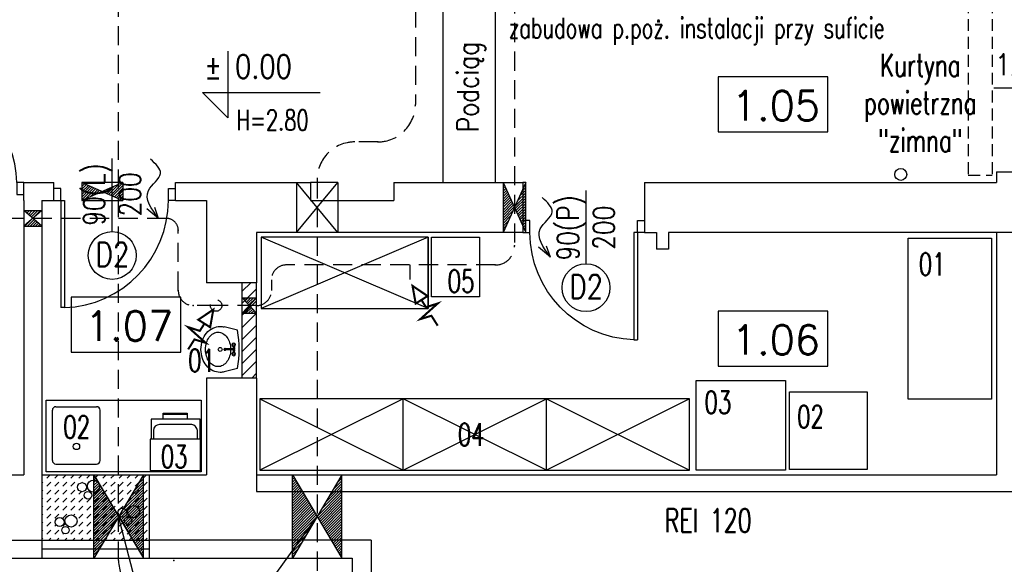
# Model space of a CAD drawing. Header units: millimetres. Extents: x 31969 to 285678, y -69766 to -1123.
# Tile 171 of 176: x 183471 to 184296, y -10680 to -10224. Entities that reach past the tile are written whole.
import ezdxf
from ezdxf.enums import TextEntityAlignment as Align
from ezdxf.lldxf.tags import DXFTag

# ---------------------------------------------------------------- set-up
doc = ezdxf.new("R2010")
doc.units = ezdxf.units.MM
doc.linetypes.add('HIDDEN', pattern=[0.375, 0.25, -0.125])
doc.linetypes.add('KRE_16_8', pattern=[24, 16, -8])
for name, color, linetype in [('a- wentylacja Łukasza 2', 118, 'Continuous'), ('a-biblioteka', 251, 'Continuous'), ('a-izolacja 1', 3, 'Continuous'), ('a-koty', 1, 'Continuous'), ('a-opis 1', 3, 'Continuous'), ('a-opis 3', 15, 'Continuous'), ('a-opis stolarki 1', 3, 'Continuous'), ('a-opis stolarki 2', 1, 'Continuous'), ('a-opis technologii 2', 12, 'Continuous'), ('a-przekrój 1', 3, 'Continuous'), ('a-przekrój 2', 251, 'Continuous'), ('a-przerywana', 250, 'HIDDEN'), ('a-stolarka drzwiowa', 3, 'Continuous'), ('a-stolarka okienna', 3, 'Continuous'), ('a-wyposażenie', 84, 'Continuous'), ('a-ściany działowe projektowane', 5, 'Continuous'), ('a-ściany istniejące murowane', 6, 'Continuous'), ('a-ściany nośne projektowane', 7, 'Continuous')]:
    doc.layers.add(name, color=color, linetype=linetype)
doc.styles.add('MAREK', font='simplex.shx')
doc.styles.add('RS01507', font='romans.shx', dxfattribs={"width": 0.7, "height": 0.15})
doc.styles.add('WYMIAR', font='romans.shx', dxfattribs={"width": 0.8})
doc.linetypes.add('BATTING', pattern='A,0.0001,-0.1,[134,ltypeshp.shx,S=0.1,R=0,X=-0.1,Y=0],-0.2,[134,ltypeshp.shx,S=0.1,R=180,X=0.1,Y=0],-0.1', length=0.4001)
tags = doc.linetypes.add('DASHED', pattern=[0.75, 0.5, -0.25]).pattern_tags.tags
tags[6:7] = [DXFTag(74, 4), DXFTag(75, 0), DXFTag(340, '0'), DXFTag(46, 1.0), DXFTag(50, 0.0), DXFTag(44, 0.0), DXFTag(45, 0.0)]
tags[4:5] = [DXFTag(74, 4), DXFTag(75, 0), DXFTag(340, '0'), DXFTag(46, 1.0), DXFTag(50, 0.0), DXFTag(44, 0.0), DXFTag(45, 0.0)]
pattern_1 = [(45, (40748.734, 0), (-1.122532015, 1.122532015), [])]

# ---------------------------------------------------------------- blocks, each defined once
blk = doc.blocks.new('A$C42BE72CD')
at = {"layer": 'a-stolarka drzwiowa'}
for p, q in [((6, 99.95), (0, 99.95)), ((6, 89.95), (6, 99.95)), ((96, 89.95), (96, 99.95)), ((96, 99.95), (102, 99.95)), ((0, 89.95), (6, 89.95)), ((6, 89.95), (9, 89.95)), ((6, 89.95), (6, 0)), ((9, 89.95), (9, 0)), ((102, 89.95), (96, 89.95)), ((9, 0), (6, 0))]:
    blk.add_line(p, q, dxfattribs=at)
at = {"layer": 'a-stolarka drzwiowa', "linetype": 'DASHED', "lineweight": 25, "ltscale": 20}
blk.add_arc((6, 89.95), 90, 271.91021, 0, dxfattribs=at)
blk = doc.blocks.new('A$C742963B9')
at = {"layer": 'a-stolarka drzwiowa'}
for p, q in [((6, 88.49), (0, 88.49)), ((6, 78.49), (6, 88.49)), ((86, 78.49), (86, 88.49)), ((86, 88.49), (92, 88.49)), ((0, 78.49), (6, 78.49)), ((86, 78.49), (83, 78.49)), ((83, 78.49), (83, 0)), ((92, 78.49), (86, 78.49)), ((86, 78.49), (86, 0)), ((83, 0), (86, 0))]:
    blk.add_line(p, q, dxfattribs=at)
at = {"layer": 'a-stolarka drzwiowa', "linetype": 'DASHED', "lineweight": 25, "ltscale": 20}
blk.add_arc((84.5, 78.49), 78.5, 180, 268.90511, dxfattribs=at)

msp = doc.modelspace()

# ---------------------------------------------------------------- hatches: boundary and pattern name
at = {"layer": 'a- wentylacja Łukasza 2'}
h = msp.add_hatch(dxfattribs=at)
h.set_pattern_fill('LINE', color=256, scale=0.5, angle=45)
h.set_pattern_definition(pattern_1)
h.paths.add_polyline_path([(183557.76, -10360.1), (183540.51, -10367.61), (183557.76, -10375.09)])
h.paths.add_polyline_path([(183523.26, -10360.11), (183523.26, -10375.11), (183540.51, -10367.6)])
h = msp.add_hatch(dxfattribs=at)
h.set_pattern_fill('LINE', color=256, scale=0.5, angle=45)
h.set_pattern_definition(pattern_1)
h.paths.add_polyline_path([(183885.79, -10381.1), (183876.29, -10360.1), (183876.29, -10402.1)])
h.paths.add_polyline_path([(183892.81, -10365.59), (183885.79, -10381.09), (183885.79, -10381.1), (183892.81, -10396.6)])
h.paths.add_polyline_path([(183895.29, -10360.1), (183892.81, -10365.59), (183892.81, -10392.1), (183895.29, -10392.1)])
h.paths.add_polyline_path([(183895.29, -10392.1), (183892.81, -10392.1), (183892.81, -10396.6), (183895.29, -10402.1)])
h = msp.add_hatch(dxfattribs=at)
h.set_pattern_fill('LINE', color=256, scale=0.5, angle=45)
h.set_pattern_definition([(45, (40228.734, -431.3933), (-1.122532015, 1.122532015), [])])
h.paths.add_polyline_path([(183474.81, -10383.7), (183482.31, -10390.2), (183489.81, -10383.7)])
h.paths.add_polyline_path([(183474.81, -10396.7), (183482.31, -10390.2), (183489.81, -10396.7)])
h = msp.add_hatch(dxfattribs=at)
h.set_pattern_fill('LINE', color=256, scale=0.5, angle=45)
h.set_pattern_definition([(45, (40411.734, -504.4617), (-1.122532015, 1.122532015), [])])
h.paths.add_polyline_path([(183657.81, -10456.76), (183663.81, -10463.26), (183669.81, -10456.76)])
h.paths.add_polyline_path([(183657.81, -10469.76), (183663.81, -10463.26), (183669.81, -10469.76)])
h = msp.add_hatch(dxfattribs=at)
h.set_pattern_fill('LINE', color=256, scale=0.5, angle=45)
h.set_pattern_definition([(45, (40762.373, -0.0014), (-1.122532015, 1.122532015), [])])
h.paths.add_polyline_path([(183574.89, -10675.1), (183574.89, -10605.1), (183554.14, -10640.1)])
h.paths.add_polyline_path([(183533.39, -10605.1), (183554.14, -10640.1), (183533.39, -10675.1)])
h = msp.add_hatch(dxfattribs=at)
h.set_pattern_fill('LINE', color=256, scale=0.5, angle=45)
h.set_pattern_definition(pattern_1)
h.paths.add_polyline_path([(183720.51, -10640.1), (183732.96, -10619.1), (183741.26, -10619.1), (183741.26, -10660.1), (183732.37, -10660.1)])
h.paths.add_polyline_path([(183699.76, -10660.1), (183699.76, -10619.1), (183708.06, -10619.1), (183720.51, -10640.1), (183708.66, -10660.1)])
h.paths.add_polyline_path([(183708.06, -10619.1), (183699.76, -10605.1), (183699.76, -10619.1)])
h.paths.add_polyline_path([(183699.76, -10675.1), (183708.66, -10660.1), (183699.76, -10660.1)])
h.paths.add_polyline_path([(183741.26, -10675.1), (183741.26, -10660.1), (183732.37, -10660.1)])
h.paths.add_polyline_path([(183741.26, -10619.1), (183741.26, -10605.1), (183732.96, -10619.1)])
at = {"layer": 'a-przekrój 2', "ltscale": 0.1}
h = msp.add_hatch(dxfattribs=at)
h.set_pattern_fill('LINE', color=256, scale=2.25, angle=45)
h.set_pattern_definition([(45, (40748.734, 0), (-5.05139407, 5.05139407), [])])
h.paths.add_polyline_path([(183657.81, -10524.1), (183669.81, -10524.1), (183669.81, -10444.1), (183657.81, -10444.1)])
at = {"layer": 'a-przekrój 2', "ltscale": 100}
h = msp.add_hatch(dxfattribs=at)
h.set_pattern_fill('DASH', color=256, scale=1.5, angle=45, style=0)
h.set_pattern_definition([(45, (41421.734, 0), (4e-16, 6.73519209), [4.7625, -4.7625])])
h.paths.add_polyline_path([(183579.81, -10605.1), (183564.3, -10605.1), (183564.3, -10631.68, -0.571043), (183571.85, -10636.13, -0.571043), (183564.3, -10640.59), (183564.3, -10641.48, -0.208613), (183565.31, -10643.8, -0.208613), (183564.3, -10646.12), (183564.3, -10660.1), (183579.81, -10660.1)])
h.paths.add_polyline_path([(183564.3, -10631.68), (183564.3, -10605.1), (183529.3, -10640.1), (183549.3, -10660.1), (183564.3, -10660.1), (183564.3, -10646.12, -0.654789), (183558.98, -10643.8, -0.654789), (183564.3, -10641.48), (183564.3, -10640.59, -0.27304), (183561.67, -10636.13, -0.27304)])
h.paths.add_polyline_path([(183561.01, -10637.02, -1), (183553.45, -10637.02, -1)], flags=16)
h.paths.add_polyline_path([(183564.3, -10605.1), (183529.3, -10605.1), (183529.3, -10611.25, -0.68768), (183538.17, -10614.65, -0.68768), (183529.3, -10618.05), (183529.3, -10619.26, -0.338581), (183531.64, -10622.32, -0.338581), (183529.3, -10625.37), (183529.3, -10640.1)])
h.paths.add_polyline_path([(183525.3, -10622.32, -0.49412), (183529.3, -10619.26), (183529.3, -10618.05, -0.185059), (183527.99, -10614.65, -0.185059), (183529.3, -10611.25), (183529.3, -10605.1), (183494.3, -10605.1), (183529.3, -10640.1), (183529.3, -10625.37, -0.49412)])
h.paths.add_polyline_path([(183519.77, -10615.54, -1), (183527.34, -10615.54, -1)], flags=16)
h.paths.add_polyline_path([(183494.3, -10605.1), (183494.3, -10660.1), (183509.3, -10660.1), (183529.3, -10640.1)])
h.paths.add_polyline_path([(183519.36, -10643.93, -1), (183509.18, -10643.93, -1)], flags=16)
h.paths.add_polyline_path([(183508.52, -10644.82, -1), (183500.96, -10644.82, -1)], flags=16)
h.paths.add_polyline_path([(183512.82, -10651.59, -1), (183506.49, -10651.59, -1)], flags=16)
h.paths.add_polyline_path([(183494.3, -10605.1), (183489.81, -10605.1), (183489.81, -10660.1), (183494.3, -10660.1)])
h.paths.add_polyline_path([(183529.3, -10640.1), (183509.3, -10660.1), (183529.3, -10660.1)], flags=17)
h.paths.add_polyline_path([(183529.3, -10640.1), (183529.3, -10660.1), (183549.3, -10660.1)], flags=17)

# ---------------------------------------------------------------- linework, layer by layer
at = {"layer": 'a- wentylacja Łukasza 2', "linetype": 'KRE_16_8'}
for p, q in [((183802.8, -9854.21), (183802.8, -10294.6)), ((183885.81, -10010.38), (183885.79, -10413.27)), ((183554.19, -10677.11), (183554.19, -10163.17)), ((183771.3, -10326.1), (183752.01, -10326.1)), ((183720.51, -10357.6), (183720.51, -10708.6)), ((183594.13, -10390.2), (183258.58, -10390.2)), ((183604.13, -10450.77), (183604.13, -10400.2)), ((183869.79, -10429.27), (183694.69, -10429.27)), ((183798.44, -10441.51), (183798.44, -10429.27)), ((183682.19, -10441.77), (183682.19, -10450.77)), ((183635.84, -10463.26), (183616.64, -10463.27)), ((183669.81, -10463.26), (183635.84, -10463.26))]:
    msp.add_line(p, q, dxfattribs=at)
at = {"layer": 'a- wentylacja Łukasza 2'}
for p, q in [((183523.26, -10360.1), (183523.26, -10375.1)), ((183523.26, -10360.1), (183557.76, -10375.1)), ((183557.76, -10360.1), (183523.26, -10375.1)), ((183557.76, -10360.1), (183523.26, -10360.1)), ((183557.76, -10360.1), (183557.76, -10375.09)), ((183737.76, -10402.1), (183703.26, -10360.1)), ((183703.26, -10360.1), (183703.26, -10402.1)), ((183703.26, -10402.1), (183737.76, -10360.1)), ((183737.76, -10360.1), (183714.81, -10360.1)), ((183737.76, -10360.1), (183737.76, -10402.1)), ((183876.29, -10360.1), (183876.29, -10402.1)), ((183895.29, -10360.1), (183876.29, -10402.1)), ((183876.29, -10360.1), (183895.29, -10402.1)), ((183895.29, -10360.1), (183892.81, -10360.1)), ((183895.29, -10402.1), (183895.29, -10360.1)), ((183523.26, -10375.1), (183557.76, -10375.09)), ((183474.81, -10383.7), (183489.81, -10383.7)), ((183489.81, -10383.7), (183474.81, -10396.7)), ((183489.81, -10396.7), (183474.81, -10383.7)), ((183474.81, -10396.7), (183489.81, -10396.7)), ((183657.81, -10456.76), (183669.81, -10456.76)), ((183669.81, -10456.76), (183657.81, -10469.76)), ((183669.81, -10469.76), (183657.81, -10456.76)), ((183657.81, -10469.76), (183669.81, -10469.76)), ((183533.39, -10605.1), (183574.89, -10675.1)), ((183533.39, -10675.1), (183533.39, -10605.1)), ((183574.89, -10605.1), (183533.39, -10675.1)), ((183574.89, -10675.1), (183574.89, -10605.1)), ((183699.76, -10605.1), (183741.26, -10675.1)), ((183699.76, -10675.1), (183699.76, -10605.1)), ((183741.26, -10605.1), (183699.76, -10675.1)), ((183741.26, -10675.1), (183741.26, -10605.1))]:
    msp.add_line(p, q, dxfattribs=at)
at = {"layer": 'a- wentylacja Łukasza 2', "linetype": 'DASHED', "ltscale": 0.009}
for p, q in [((183587.7, -10390.36), (183577.83, -10382.08)), ((183587.7, -10390.36), (183584.36, -10381.18)), ((183915.98, -10422.6), (183906.11, -10414.31)), ((183915.98, -10422.6), (183912.64, -10413.41))]:
    msp.add_line(p, q, dxfattribs=at)
at = {"layer": 'a- wentylacja Łukasza 2', "ltscale": 0.5, "const_width": 1.74}
for points in [[(183821.52, -10480.17), (183816.26, -10471.83), (183806.94, -10474.66), (183821.56, -10461.52), (183811.74, -10464.67), (183807.88, -10458.57), (183813.03, -10455.31), (183800.43, -10446.78), (183803.07, -10461.6), (183807.88, -10458.57)], [(183612.42, -10500.03), (183617.69, -10491.69), (183627.01, -10494.52), (183612.38, -10481.38), (183622.21, -10484.54), (183626.06, -10478.43), (183620.91, -10475.18), (183633.51, -10466.64), (183630.87, -10481.47), (183626.06, -10478.43)]]:
    msp.add_lwpolyline(points, dxfattribs=at)
at = {"layer": 'a- wentylacja Łukasza 2', "linetype": 'KRE_16_8'}
msp.add_circle((183635.84, -10463.27), 4.8, dxfattribs=at)
for centre, radius, start, end in [((183771.3, -10294.6), 31.5, 270, 0), ((183752.01, -10357.6), 31.5, 90, 180), ((183594.13, -10400.2), 10, 0, 90), ((183869.79, -10413.27), 16, 270, 0), ((183694.69, -10441.77), 12.5, 90, 180), ((183616.63, -10450.76), 12.5, 180.01204, 270.01204), ((183669.69, -10450.77), 12.5, 270, 0), ((183585.64, -10677.11), 31.5, 180, 270.54335)]:
    msp.add_arc(centre, radius, start, end, dxfattribs=at)
at = {"layer": 'a- wentylacja Łukasza 2', "linetype": 'DASHED', "ltscale": 0.009}
for points in [[(183587.7, -10390.36), (183579.14, -10366.83), (183589.2, -10352.47), (183580.87, -10340.57)], [(183915.98, -10422.6), (183907.42, -10399.06), (183917.47, -10384.7), (183909.14, -10372.8)]]:
    msp.add_spline(points, degree=3, dxfattribs=at)
at = {"layer": 'a- wentylacja Łukasza 2', "linetype": 'KRE_16_8'}
for p in [(183771.3, -10326.1), (183604.13, -10400.2), (183885.79, -10413.27), (183869.79, -10429.27), (183604.13, -10450.77), (183616.64, -10463.26), (183600.5, -10677.1)]:
    msp.add_point(p, dxfattribs=at)
at = {"layer": 'a-biblioteka', "linetype": 'DASHED', "lineweight": 25, "ltscale": 20}
for p, q in [((183825.81, -10201.1), (183825.81, -10360.1)), ((183869.81, -10201.1), (183869.81, -10360.1))]:
    msp.add_line(p, q, dxfattribs=at)
at = {"layer": 'a-izolacja 1'}
for p, q in [((183361.81, -10660.1), (183489.81, -10660.1)), ((183765.81, -10660.1), (183579.81, -10660.1)), ((183765.81, -10660.1), (183765.81, -11255.1)), ((183489.81, -10675.1), (183579.81, -10675.1))]:
    msp.add_line(p, q, dxfattribs=at)
at = {"layer": 'a-koty'}
msp.add_lwpolyline([(183645.74, -10249.9), (183645.74, -10305.78), (183624.51, -10284.55), (183723.16, -10284.55)], dxfattribs=at)
at = {"layer": 'a-opis 1', "ltscale": 40}
for q in [(183554.19, -10640.17), (183720.51, -10640.1)]:
    msp.add_line((183597.93, -10810.53), q, dxfattribs=at)
at = {"layer": 'a-opis 3'}
for points in [[(184148.34, -10271.54), (184056.43, -10271.54), (184056.43, -10317.78), (184148.34, -10317.78)], [(183606.32, -10456.2), (183514.41, -10456.2), (183514.41, -10502.44), (183606.32, -10502.44)], [(184148.34, -10467.93), (184056.43, -10467.93), (184056.43, -10514.17), (184148.34, -10514.17)]]:
    msp.add_lwpolyline(points, close=True, dxfattribs=at)
at = {"layer": 'a-opis stolarki 1'}
for p, q in [((184355.24, -10281.1), (184287.49, -10281.1)), ((183548.81, -10401.23), (183548.81, -10339.94)), ((183945.81, -10428.23), (183945.81, -10366.94))]:
    msp.add_line(p, q, dxfattribs=at)
at = {"layer": 'a-opis stolarki 2'}
for centre in [(183548.81, -10421.28), (183945.81, -10448.28)]:
    msp.add_circle(centre, 20.05, dxfattribs=at)
at = {"layer": 'a-przekrój 1', "ltscale": 100}
msp.add_circle((184209.53, -10353.34), 5, dxfattribs=at)
at = {"layer": 'a-przekrój 2', "linetype": 'BATTING', "ltscale": 15}
msp.add_line((183489.81, -10667.21), (183579.81, -10667.21), dxfattribs=at)
at = {"layer": 'a-przekrój 2'}
for centre, radius in [((183533.08, -10614.65), 5.09), ((183523.55, -10615.54), 3.78), ((183528.47, -10622.32), 3.17), ((183557.23, -10637.02), 3.78), ((183566.76, -10636.13), 5.09), ((183504.74, -10644.82), 3.78), ((183514.27, -10643.93), 5.09), ((183562.14, -10643.8), 3.17), ((183509.65, -10651.59), 3.17)]:
    msp.add_circle(centre, radius, dxfattribs=at)
at = {"layer": 'a-przerywana', "color": 3, "ltscale": 40}
for p, q in [((184266.03, -10208.1), (184266.03, -10354.1)), ((184286.03, -10208.1), (184286.03, -10354.1)), ((184266.03, -10354.1), (184286.03, -10354.1))]:
    msp.add_line(p, q, dxfattribs=at)
at = {"layer": 'a-stolarka okienna', "linetype": 'DASHED', "lineweight": 25, "ltscale": 20}
for p, q in [((184303.81, -10402.1), (184289.81, -10402.1)), ((183669.81, -10605.1), (183669.81, -10619.1)), ((183669.81, -10619.1), (184303.81, -10619.1))]:
    msp.add_line(p, q, dxfattribs=at)
at = {"layer": 'a-wyposażenie'}
for p, q in [((183813.58, -10465.86), (183673.58, -10405.86)), ((183673.58, -10405.86), (183673.58, -10465.86)), ((183813.58, -10405.86), (183673.58, -10405.86)), ((183813.58, -10405.86), (183673.58, -10465.86)), ((183813.58, -10465.86), (183813.58, -10405.86)), ((183813.58, -10405.86), (183813.58, -10465.86)), ((183673.58, -10465.86), (183813.58, -10465.86)), ((183653.66, -10484), (183642.49, -10481.2)), ((183643.46, -10499.42), (183643.02, -10499.42)), ((183643.46, -10500.69), (183643.02, -10500.69)), ((183650.64, -10499.63), (183643.46, -10499.63)), ((183650.64, -10500.49), (183643.46, -10500.49)), ((183650.2, -10497.17), (183650.02, -10499.63)), ((183650.02, -10500.49), (183650.2, -10502.94)), ((183651.08, -10497.17), (183651.27, -10499.63)), ((183651.27, -10500.49), (183651.08, -10502.94)), ((183653.66, -10516.11), (183642.49, -10518.91)), ((183493.4, -10602.6), (183493.4, -10542.6)), ((183493.4, -10542.6), (183623.4, -10542.6)), ((183623.4, -10542.6), (183623.4, -10602.6)), ((184032.6, -10541.36), (183672.6, -10541.36)), ((183672.6, -10541.36), (183672.6, -10601.36)), ((183792.6, -10541.36), (183672.6, -10601.36)), ((183672.6, -10541.36), (183792.6, -10601.36)), ((183792.6, -10601.36), (183792.6, -10541.36)), ((183912.6, -10601.36), (183792.6, -10541.36)), ((183792.6, -10601.36), (183912.6, -10541.36)), ((184032.6, -10541.36), (183912.6, -10601.36)), ((183912.6, -10541.36), (184032.6, -10601.36)), ((183912.6, -10601.36), (183912.6, -10541.36)), ((184032.6, -10601.36), (184032.6, -10541.36)), ((183498.65, -10593.16), (183498.65, -10551.07)), ((183501.65, -10548.07), (183535.65, -10548.07)), ((183538.65, -10593.16), (183538.65, -10551.07)), ((183622.38, -10558.43), (183581.38, -10558.43)), ((183581.38, -10558.43), (183581.38, -10575.3)), ((183591.56, -10558.43), (183591.56, -10553.43)), ((183591.56, -10553.43), (183611.56, -10553.43)), ((183591.56, -10554.43), (183611.56, -10554.43)), ((183611.56, -10553.43), (183611.56, -10558.43)), ((183622.38, -10575.3), (183622.38, -10558.43)), ((183583.38, -10568.07), (183583.38, -10575.3)), ((183615.38, -10563.07), (183588.38, -10563.07)), ((183620.38, -10575.3), (183620.38, -10568.07)), ((183622.66, -10575.3), (183580.46, -10575.3)), ((183580.46, -10575.3), (183580.46, -10601.52)), ((183622.66, -10601.52), (183622.66, -10575.3)), ((183501.65, -10596.16), (183535.65, -10596.16)), ((183580.46, -10601.52), (183622.66, -10601.52)), ((183672.6, -10601.36), (184032.6, -10601.36)), ((183623.4, -10602.6), (183493.4, -10602.6)), ((183623.4, -10602.6), (183493.4, -10602.6))]:
    msp.add_line(p, q, dxfattribs=at)
for points in [[(183856.43, -10405.86), (183856.43, -10455.86), (183816.43, -10455.86), (183816.43, -10405.86)], [(184285.63, -10406.81), (184285.63, -10541.81), (184215.63, -10541.81), (184215.63, -10406.81)], [(184037.98, -10526.22), (184112.98, -10526.22), (184112.98, -10601.22), (184037.98, -10601.22)], [(184116.4, -10535.63), (184181.4, -10535.63), (184181.4, -10600.63), (184116.4, -10600.63)]]:
    msp.add_lwpolyline(points, close=True, dxfattribs=at)
for points in [[(183639.21, -10519.32, -0.115836), (183633.22, -10517.91, -0.104065), (183627.86, -10513.68, -0.09084), (183624.42, -10507.58, -0.083285), (183623.16, -10500.06, -0.083285), (183624.42, -10492.53, -0.09084), (183627.86, -10486.43, -0.104065), (183633.22, -10482.2, -0.115836), (183639.21, -10480.79, -0.061594), (183642.49, -10481.2, -0.104065)], [(183648.02, -10500.49, -0.067885), (183647.18, -10505.77, -0.084294), (183644.95, -10510.27, -0.106458), (183641.35, -10513.49, -0.130058), (183637.51, -10514.5, -0.130058), (183633.67, -10513.49, -0.106458), (183630.07, -10510.27, -0.084294), (183627.83, -10505.77, -0.073345), (183626.99, -10500.06, -0.073345), (183627.83, -10494.35, -0.084294), (183630.07, -10489.84, -0.106458), (183633.67, -10486.62, -0.130058), (183637.51, -10485.61, -0.130058), (183641.35, -10486.62, -0.106458), (183644.95, -10489.84, -0.084294), (183647.18, -10494.35, -0.067885), (183648.02, -10499.63, -0.067885)], [(183643.02, -10499.42, 0.104546), (183642.79, -10499.47, 0.100796), (183642.6, -10499.61, 0.095911), (183642.47, -10499.81, 0.09272), (183642.43, -10500.06, 0.09272), (183642.47, -10500.3, 0.095911), (183642.6, -10500.5, 0.100796), (183642.79, -10500.64, 0.104546), (183643.02, -10500.69, 0.104546)], [(183643.9, -10499.63, 0.009141), (183643.88, -10499.61, 0.100796), (183643.69, -10499.47, 0.104546), (183643.46, -10499.42, 0.104546), (183643.24, -10499.47, 0.100796), (183643.04, -10499.61, 0.095911), (183642.92, -10499.81, 0.09272), (183642.87, -10500.06, 0.09272), (183642.92, -10500.3, 0.095911), (183643.04, -10500.5, 0.100796), (183643.24, -10500.64, 0.104546), (183643.46, -10500.69, 0.104546), (183643.69, -10500.64, 0.100796), (183643.88, -10500.5, 0.009141), (183643.9, -10500.49, 0.09272)], [(183643.46, -10499.63, 0.104546), (183643.32, -10499.66, 0.100796), (183643.19, -10499.75, 0.095911), (183643.11, -10499.89, 0.09272), (183643.07, -10500.06, 0.09272), (183643.11, -10500.23, 0.095911), (183643.19, -10500.36, 0.100796), (183643.32, -10500.46, 0.104546), (183643.46, -10500.49, 0.104546)], [(183642.49, -10518.91, -0.061594), (183639.21, -10519.32, -0.115836)]]:
    msp.add_lwpolyline(points, format="xyb", dxfattribs=at)
for centre, radius in [((183639.25, -10500.06), 1.61), ((183650.64, -10496.26), 1.01), ((183650.64, -10503.85), 1.01), ((183518.79, -10581.4), 2.7)]:
    msp.add_circle(centre, radius, dxfattribs=at)
for centre, radius, start, end in [((183574.2, -10500.06), 81.07, 348.57881, 11.42119), ((183650.64, -10496.26), 1.52, 288.47955, 251.52045), ((183650.64, -10503.85), 1.52, 108.47955, 71.52045), ((183650.64, -10500.06), 0.758, 214.51811, 145.48189), ((183650.64, -10500.06), 0.43, 270, 90), ((183501.65, -10551.07), 3, 90, 180), ((183535.65, -10551.07), 3, 0, 90), ((183588.38, -10568.07), 5, 90, 180), ((183614.37, -10569.08), 6.09, 9.48946, 80.51054), ((183501.65, -10593.16), 3, 180, 270), ((183535.65, -10593.16), 3, 270, 0)]:
    msp.add_arc(centre, radius, start, end, dxfattribs=at)
at = {"layer": 'a-ściany działowe projektowane', "ltscale": 20}
for p, q in [((183657.81, -10524.1), (183657.81, -10444.1)), ((183669.81, -10524.1), (183669.81, -10444.1))]:
    msp.add_line(p, q, dxfattribs=at)
at = {"layer": 'a-ściany istniejące murowane'}
for p, q in [((184289.81, -10351.1), (184289.81, -10360.1)), ((184289.81, -10351.1), (184359.81, -10351.1)), ((184289.81, -10351.1), (184359.81, -10351.1)), ((183474.81, -10360.1), (183499.81, -10360.1)), ((183474.81, -10375.1), (183474.81, -10360.1)), ((183499.81, -10375.1), (183499.81, -10360.1)), ((183601.81, -10360.1), (183714.81, -10360.1)), ((183601.81, -10375.1), (183601.81, -10360.1)), ((183714.81, -10360.1), (183714.81, -10375.1)), ((183784.81, -10360.1), (183892.81, -10360.1)), ((183784.81, -10360.1), (183784.81, -10375.1)), ((183892.81, -10360.1), (183892.81, -10402.1)), ((183994.81, -10360.1), (184289.81, -10360.1)), ((183994.81, -10360.1), (183994.81, -10402.1)), ((183474.81, -10375.1), (183474.81, -10375.1)), ((183474.81, -10375.1), (183474.81, -10605.1)), ((183489.81, -10375.1), (183499.81, -10375.1)), ((183489.81, -10375.1), (183489.81, -10605.1)), ((183601.81, -10375.1), (183627.81, -10375.1)), ((183627.81, -10375.1), (183627.81, -10444.1)), ((183714.81, -10375.1), (183784.81, -10375.1)), ((183669.81, -10402.1), (183669.81, -10444.1)), ((183892.81, -10402.1), (183669.81, -10402.1)), ((183994.81, -10402.1), (184004.81, -10402.1)), ((184004.81, -10402.1), (184004.81, -10416.1)), ((184289.81, -10402.1), (184014.81, -10402.1)), ((184014.81, -10402.1), (184014.81, -10416.1)), ((184289.81, -10402.1), (184289.81, -10605.1)), ((184014.81, -10416.1), (184004.81, -10416.1)), ((183669.81, -10444.1), (183627.81, -10444.1)), ((183627.81, -10524.1), (183627.81, -10605.1)), ((183669.81, -10524.1), (183627.81, -10524.1)), ((183669.81, -10524.1), (183669.81, -10605.1)), ((183361.81, -10605.1), (183474.81, -10605.1)), ((183489.81, -10605.1), (183489.81, -10675.1)), ((183579.81, -10605.1), (183627.81, -10605.1)), ((183579.81, -10605.1), (183579.81, -10675.1)), ((183669.81, -10605.1), (184289.81, -10605.1)), ((183361.81, -10675.1), (183489.81, -10675.1)), ((183579.81, -10675.1), (183749.81, -10675.1)), ((183749.81, -10675.1), (183749.81, -11271.1)), ((183749.81, -10675.1), (183749.81, -11271.1))]:
    msp.add_line(p, q, dxfattribs=at)
at = {"layer": 'a-ściany nośne projektowane', "ltscale": 100}
for p, q in [((183489.81, -10605.1), (183579.81, -10605.1)), ((183489.81, -10660.1), (183579.81, -10660.1))]:
    msp.add_line(p, q, dxfattribs=at)

# ---------------------------------------------------------------- block references
at = {"layer": 'a-stolarka drzwiowa', "ltscale": 100, "rotation": 180}
msp.add_blockref('A$C742963B9', (183474.81, -10281.61), dxfattribs=at)
at = {"layer": 'a-stolarka drzwiowa', "ltscale": 100}
msp.add_blockref('A$C42BE72CD', (183499.81, -10465.05), dxfattribs=at)
at = {"layer": 'a-stolarka drzwiowa', "ltscale": 100, "xscale": -1}
msp.add_blockref('A$C42BE72CD', (183994.81, -10492.05), dxfattribs=at)

# ---------------------------------------------------------------- texts
at = {"layer": 'a-biblioteka', "insert": (183861.71, -10262.1), "char_height": 18, "width": 35.8438, "attachment_point": 9, "rotation": 90, "style": 'WYMIAR'}
msp.add_mtext('\\pxqc;Podciąg', dxfattribs=at)
at = {"layer": 'a-koty', "insert": (183625.95, -10253.05), "char_height": 19.8, "width": 462.9754, "attachment_point": 1, "style": 'WYMIAR'}
msp.add_mtext('%%P 0.00', dxfattribs=at)
at = {"layer": 'a-opis 1', "ltscale": 40, "style": 'RS01507', "width": 0.7}
msp.add_text('zabudowa p.poż. instalacji przy suficie ', height=17.1027, dxfattribs=at).set_placement((183881.07, -10230.51), align=Align.MIDDLE_LEFT)
msp.add_text(' H=2.80', height=17.103, dxfattribs=at).set_placement((183644.7, -10316.38))
at = {"layer": 'a-opis 1', "ltscale": 40, "insert": (184306.38, -10334.36), "char_height": 18.9125, "width": 160.8719, "attachment_point": 9, "style": 'RS01507'}
msp.add_mtext('\\pxqc;Kurtyna powietrzna\\P"zimna"', dxfattribs=at)
at = {"layer": 'a-opis 3', "style": 'MAREK'}
for s, p in [('1.05', (184067.9, -10308.07)), ('1.07', (183525.88, -10492.73)), ('1.06', (184067.9, -10504.46))]:
    msp.add_text(s, height=24.659, dxfattribs=at).set_placement(p)
at = {"layer": 'a-opis 3', "ltscale": 40, "insert": (183723.39, -10653.25), "char_height": 19.613, "width": 649.6209, "attachment_point": 7, "style": 'RS01507'}
msp.add_mtext('\\pxqc;REI 120', dxfattribs=at)
at = {"layer": 'a-opis stolarki 1', "insert": (184303.42, -10222.21), "char_height": 18, "width": 35.8438, "attachment_point": 1, "style": 'WYMIAR'}
msp.add_mtext('\\pxqc;\\P120(L)\\P200', dxfattribs=at)
at = {"layer": 'a-opis stolarki 1', "char_height": 18, "width": 35.8438, "rotation": 90, "style": 'WYMIAR'}
for s, insert, attachment_point in [('\\pxqc;\\P90(L)\\P200', (183572.68, -10388.01), 7), ('\\pxqc;\\P90(P)\\P200', (183969.68, -10380.16), 9)]:
    msp.add_mtext(s, dxfattribs=dict(at, insert=insert, attachment_point=attachment_point))
at = {"layer": 'a-opis stolarki 2', "char_height": 20.047, "width": 23.6587, "attachment_point": 9, "style": 'WYMIAR'}
for insert in [(183563.1, -10430.46), (183960.1, -10457.46)]:
    msp.add_mtext('D2', dxfattribs=dict(at, insert=insert))
at = {"layer": 'a-opis technologii 2', "ltscale": 40, "style": 'RS01507', "width": 0.7}
for s, p in [('01', (184224.6, -10437.99)), ('05', (183829.83, -10452.26)), ('01', (183612.39, -10518.72)), ('03', (184045.03, -10553.76)), ('02', (184122.63, -10565.93)), ('02', (183507.78, -10574.44)), ('04', (183838.3, -10580.84)), ('03', (183589.44, -10599.41))]:
    msp.add_text(s, height=18.813, dxfattribs=at).set_placement(p)
at = {"layer": 'a-wyposażenie', "flags": 9}
for tag, p, s in [('FIXT_CODE', (183653.52, -10516.11), '10'), ('FU_TOTAL', (183653.56, -10516.11), '2.0'), ('FU_WASTE', (183653.6, -10516.11), '1.0'), ('FU_HOT', (183653.64, -10516.11), '1.5'), ('FU_COLD', (183653.68, -10516.11), '1.5')]:
    msp.add_attdef(tag, p, s, height=0.0161, rotation=90, dxfattribs=at)

doc.saveas('drawing.dxf')
